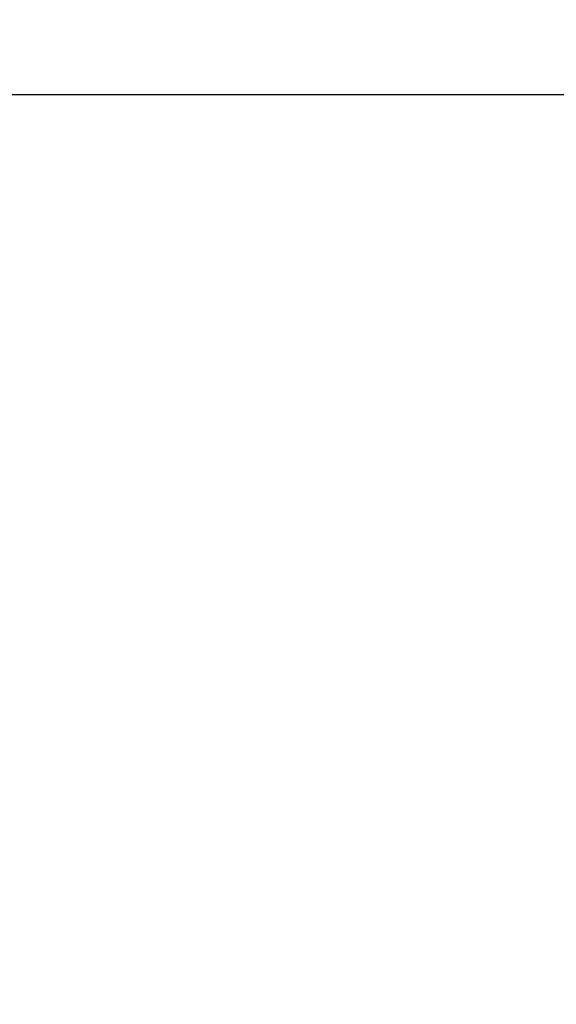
# Model space of a CAD drawing. Header units: millimetres. Extents: x -1777 to 1198744, y 17256 to 76241.
# Tile 168 of 201: x 128338.203 to 128338.891, y 52466.01 to 52467.272. Entities that reach past the tile are written whole.
import ezdxf

# ---------------------------------------------------------------- set-up
doc = ezdxf.new("R2010")
doc.units = ezdxf.units.MM
doc.layers.add('Beschriftung', color=7, linetype='Continuous', lineweight=9)
doc.styles.add('LBB3.5M1000', font='isocp.shx', dxfattribs={"height": 3.5})

msp = doc.modelspace()

# ---------------------------------------------------------------- hatches: boundary and pattern name
h = msp.add_hatch()
h.set_pattern_fill('ANSI33', color=256, scale=50)
h.set_pattern_definition([(45, (42400.1, 91172.18), (-224.5064, 224.5064), []), (45, (42624.6, 91172.18), (-224.5064, 224.5064), [158.75, -79.375])])
h.paths.add_polyline_path([(128396.39671, 52816.36326), (127935.59851, 52811.17604), (127935.59851, 52477.17604), (128053.09713, 52477.17604), (128053.09713, 52479.17604), (128213.09713, 52479.17604), (128338.18417, 52477.17604), (128338.18417, 52467.17604), (128384.58417, 52467.17604), (128494.94887, 52466.81276)])
at = {"lineweight": 9}
h = msp.add_hatch(dxfattribs=at)
h.set_pattern_fill('ANSI31', color=256)
h.set_pattern_definition([(45, (42400.086, 91010.9538), (-2.24506403, 2.24506403), [])])
h.paths.add_polyline_path([(128430.59851, 52453.67604), (128430.59851, 52456.17604), (128360.59851, 52456.17604), (128360.59851, 52386.17604), (128363.09851, 52386.17604, 0.4142136), (128367.59851, 52390.67604), (128367.59851, 52440.17604, -0.4142136), (128376.59851, 52449.17604), (128426.09851, 52449.17604, 0.4142136)])
h.paths.add_polyline_path([(128384.58417, 52464.17604), (128384.58417, 52467.17604), (128324.58417, 52467.17604), (128324.58417, 52427.17604), (128327.58417, 52427.17604, 0.4142136), (128330.58417, 52430.17604), (128330.58417, 52455.17604, -0.4142136), (128336.58417, 52461.17604), (128381.58417, 52461.17604, 0.4142136)])

# ---------------------------------------------------------------- linework, layer by layer
msp.add_lwpolyline([(128324.58417, 52427.17604), (128324.58417, 52467.17604), (128384.58417, 52467.17604), (128384.58417, 52464.17604, -0.4142136), (128381.58417, 52461.17604), (128336.58417, 52461.17604, 0.4142136), (128330.58417, 52455.17604), (128330.58417, 52430.17604, -0.4142136), (128327.58417, 52427.17604), (128324.58417, 52427.17604)], format="xyb")

# ---------------------------------------------------------------- texts
at = {"layer": 'Beschriftung', "insert": (-641.05085, 52759.07674), "char_height": 500, "width": 7399.7669481, "attachment_point": 1, "style": 'LBB3.5M1000'}
msp.add_mtext('\\pi2004.5;{\\fArial|b0|i0|c0|p34;TOP VIEW\\P\\pi1431.8;\\fArial|b0|i1|c0|p34;DRAUFSICHT\\P\\pi64.583;\\fArial|b0|i0|c0|p34;\\H0.6x;(SECTION THROUGH PUMP HOUSE)\\P\\pi330.31;\\fArial|b0|i1|c0|p34;(SCHNITT DURCH PUMPENHAUS)}', dxfattribs=at)

doc.saveas('drawing.dxf')
